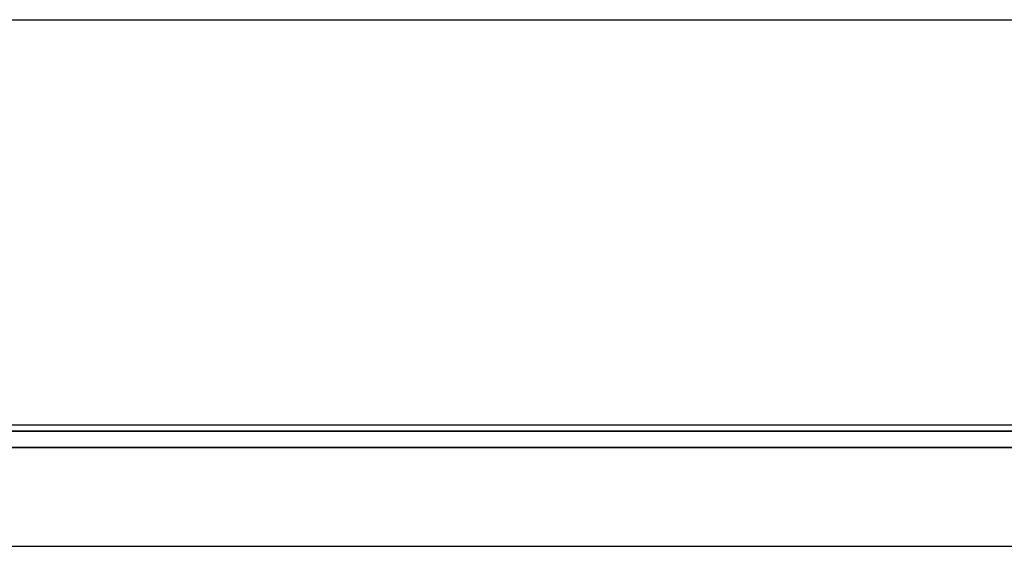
# Model space of a CAD drawing. Header units: millimetres. Extents: x -727 to 69715, y -15705 to 98123.
# Tile 112 of 256: x 23492 to 28758, y -10405 to -7589. Entities that reach past the tile are written whole.
import ezdxf

# ---------------------------------------------------------------- set-up
doc = ezdxf.new("R2010")
doc.units = ezdxf.units.MM
doc.linetypes.add('VERDECKT', pattern=[9.525, 6.35, -3.175])
doc.layers.add('UT_SCHÉMA_PŘÍVOD', color=10, linetype='Continuous', lineweight=35)
doc.layers.add('UT_SCHÉMA_ZPÁTEČKA', color=172, linetype='VERDECKT', lineweight=35)

msp = doc.modelspace()

# ---------------------------------------------------------------- linework, layer by layer
for p, q in [((-727.4, -7589.4), (68024.3, -7589.4)), ((-727.4, -9754.7), (68024.3, -9754.7)), ((-727.4, -10404.7), (68024.3, -10404.7))]:
    msp.add_line(p, q)
at = {"layer": 'UT_SCHÉMA_PŘÍVOD'}
msp.add_line((7258.9, -9875.7), (39959, -9875.7), dxfattribs=at)
at = {"layer": 'UT_SCHÉMA_ZPÁTEČKA', "ltscale": 0.3}
msp.add_line((7358.9, -9788.6), (39850.4, -9788.6), dxfattribs=at)

doc.saveas('drawing.dxf')
